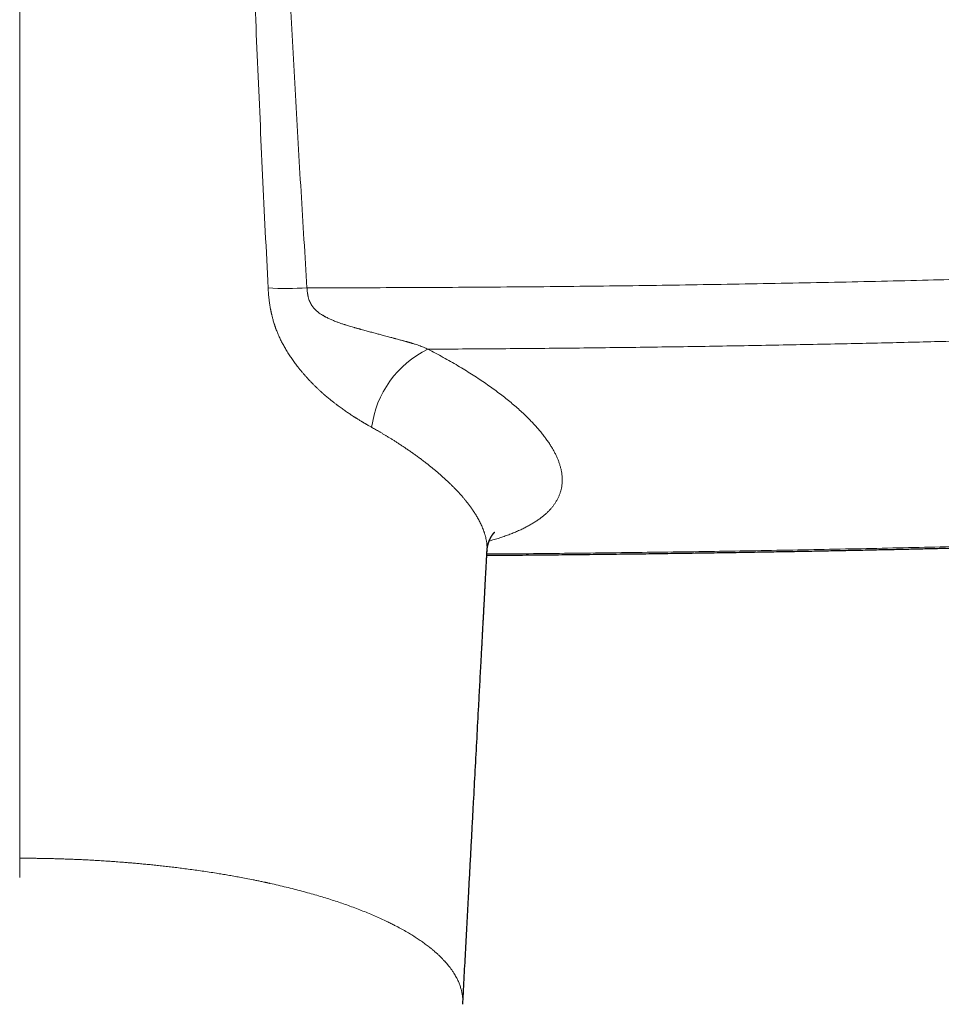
# Model space of a CAD drawing. Header units: millimetres. Extents: x 8 to 965, y 12 to 534.
# Tile 20 of 57: x 496 to 545, y 188 to 240. Entities that reach past the tile are written whole.
import ezdxf

# ---------------------------------------------------------------- set-up
doc = ezdxf.new("R2010")
doc.units = ezdxf.units.MM

msp = doc.modelspace()

# ---------------------------------------------------------------- linework, layer by layer
at = {"color": 252, "linetype": 'Continuous', "lineweight": 0}
msp.add_line((496.143, 195.685), (496.143, 266.08), dxfattribs=at)
at = {"color": 7, "linetype": 'Continuous', "lineweight": 30}
for p, q in [((520.713, 211.843), (520.713, 211.833)), ((519.438, 188.005), (519.438, 188.008))]:
    msp.add_line(p, q, dxfattribs=at)
at = {"color": 252, "linetype": 'Continuous', "lineweight": 0}
for centre, radius, start, end in [((510.113, 243.498), 17.859, 267.0814, 273.6436), ((519.957, 217.64), 5.355, 116.1617, 172.5227)]:
    msp.add_arc(centre, radius, start, end, dxfattribs=at)
for points, knots in [([(507.838, 266.055), (507.847, 265.212), (507.866, 263.526), (507.907, 260.996), (507.955, 258.466), (508.013, 255.935), (508.078, 253.419), (508.15, 250.917), (508.229, 248.43), (508.314, 245.942), (508.411, 243.295), (508.522, 240.49), (508.646, 237.526), (508.777, 234.561), (508.914, 231.596), (509.056, 228.629), (509.154, 226.651), (509.204, 225.661)], [0, 0, 0, 0, 0.062774, 0.125538, 0.188292, 0.251037, 0.313774, 0.375385, 0.436989, 0.498587, 0.56018, 0.633498, 0.706811, 0.780117, 0.853417, 0.926711, 1, 1, 1, 1]), ([(509.489, 266.06), (509.52, 264.382), (509.581, 261.025), (509.726, 255.985), (509.905, 250.942), (510.12, 245.895), (510.365, 240.845), (510.637, 235.792), (510.931, 230.735), (511.142, 227.361), (511.248, 225.674)], [0, 0, 0, 0, 0.125029, 0.250036, 0.375031, 0.500019, 0.625008, 0.75, 0.874997, 1, 1, 1, 1]), ([(511.248, 225.673), (512.106, 225.674), (513.812, 225.675), (516.359, 225.682), (518.892, 225.695), (521.447, 225.712), (523.995, 225.734), (526.523, 225.761), (528.997, 225.792), (531.478, 225.827), (533.971, 225.868), (536.477, 225.913), (538.97, 225.963), (541.444, 226.017), (543.815, 226.073), (546.093, 226.131), (547.72, 226.175), (548.787, 226.205), (549.286, 226.219), (549.787, 226.234), (550.288, 226.248), (550.789, 226.263), (551.291, 226.278), (552.129, 226.304), (553.319, 226.341), (554.876, 226.392), (556.476, 226.446), (558.116, 226.503), (559.793, 226.564), (561.495, 226.628), (563.115, 226.691), (564.623, 226.751), (565.623, 226.792), (566.212, 226.817), (566.407, 226.825), (566.601, 226.833), (566.794, 226.841), (567.019, 226.851), (567.324, 226.864), (567.688, 226.88), (568.056, 226.895), (568.383, 226.908), (568.702, 226.92), (569.026, 226.93), (569.345, 226.939), (569.642, 226.945), (569.932, 226.948), (570.232, 226.949), (570.574, 226.947), (570.96, 226.942), (571.375, 226.933), (571.791, 226.92), (572.193, 226.904), (572.793, 226.874), (573.604, 226.822), (574.628, 226.731), (575.544, 226.627), (576.347, 226.518), (576.855, 226.441), (577.186, 226.387), (577.341, 226.361), (577.496, 226.335), (577.651, 226.307), (577.806, 226.28), (577.96, 226.251), (578.248, 226.197), (578.682, 226.11), (579.27, 225.982), (579.896, 225.835), (580.464, 225.688), (580.969, 225.549), (581.405, 225.422), (581.85, 225.284), (582.301, 225.137), (582.68, 225.006), (582.988, 224.895), (583.222, 224.807), (583.453, 224.718), (583.679, 224.627), (583.885, 224.543), (584.06, 224.468), (584.212, 224.402), (584.371, 224.333), (584.557, 224.249), (584.771, 224.149), (584.992, 224.042), (585.191, 223.942), (585.452, 223.806), (585.762, 223.637), (586.039, 223.474), (586.208, 223.37), (586.289, 223.319), (586.367, 223.27), (586.441, 223.222), (586.512, 223.174), (586.711, 223.042), (587.018, 222.823), (587.401, 222.518), (587.737, 222.216), (588.024, 221.917), (588.265, 221.624), (588.477, 221.315), (588.65, 220.99), (588.777, 220.649), (588.837, 220.313), (588.852, 220.071), (588.829, 219.943), (588.825, 219.923)], [0, 0, 0, 0, 0.028629, 0.056909, 0.085007, 0.113128, 0.142153, 0.170024, 0.197484, 0.22472, 0.252804, 0.280672, 0.308382, 0.335985, 0.363258, 0.387503, 0.412025, 0.41757, 0.423127, 0.428695, 0.434272, 0.439855, 0.445441, 0.451027, 0.467834, 0.485169, 0.502995, 0.52127, 0.539948, 0.558977, 0.57812, 0.594039, 0.609345, 0.611534, 0.613709, 0.615868, 0.618012, 0.620141, 0.623389, 0.628212, 0.632302, 0.635653, 0.639158, 0.642946, 0.64649, 0.649797, 0.65287, 0.65617, 0.659837, 0.664326, 0.669129, 0.673808, 0.678345, 0.682729, 0.694199, 0.706039, 0.718223, 0.72645, 0.734822, 0.736721, 0.738627, 0.74054, 0.742461, 0.744389, 0.746323, 0.748265, 0.755239, 0.762863, 0.771142, 0.780082, 0.786041, 0.792262, 0.798742, 0.80548, 0.812475, 0.816226, 0.819977, 0.823726, 0.827474, 0.83122, 0.834152, 0.836463, 0.839202, 0.842532, 0.846451, 0.850956, 0.855021, 0.857986, 0.866403, 0.874105, 0.876005, 0.877856, 0.879658, 0.881411, 0.883117, 0.884773, 0.895805, 0.906687, 0.917407, 0.927952, 0.93831, 0.948471, 0.960816, 0.973076, 0.985328, 0.997664, 1, 1, 1, 1]), ([(509.204, 225.661), (509.205, 225.637), (509.208, 225.584), (509.213, 225.501), (509.22, 225.407), (509.228, 225.311), (509.237, 225.215), (509.247, 225.12), (509.259, 225.021), (509.273, 224.91), (509.29, 224.795), (509.309, 224.681), (509.323, 224.598), (509.334, 224.543), (509.34, 224.512), (509.345, 224.483), (509.351, 224.455), (509.356, 224.429), (509.362, 224.404), (509.368, 224.375), (509.376, 224.337), (509.387, 224.287), (509.401, 224.226), (509.419, 224.155), (509.439, 224.074), (509.464, 223.985), (509.492, 223.886), (509.519, 223.8), (509.541, 223.731), (509.556, 223.684), (509.571, 223.641), (509.586, 223.598), (509.6, 223.557), (509.623, 223.495), (509.653, 223.414), (509.692, 223.318), (509.73, 223.228), (509.785, 223.103), (509.862, 222.939), (509.967, 222.733), (510.082, 222.524), (510.207, 222.313), (510.34, 222.104), (510.479, 221.899), (510.624, 221.698), (510.76, 221.521), (510.883, 221.366), (510.989, 221.239), (511.063, 221.152), (511.105, 221.104), (511.119, 221.089), (511.132, 221.074), (511.145, 221.058), (511.159, 221.043), (511.199, 220.998), (511.269, 220.921), (511.371, 220.811), (511.48, 220.696), (511.593, 220.582), (511.707, 220.469), (511.818, 220.363), (511.897, 220.29), (511.941, 220.249), (511.953, 220.238), (511.966, 220.227), (511.978, 220.215), (511.991, 220.204), (512.003, 220.193), (512.047, 220.153), (512.12, 220.088), (512.22, 220.002), (512.313, 219.923), (512.4, 219.85), (512.48, 219.785), (512.553, 219.726), (512.622, 219.672), (512.687, 219.621), (512.747, 219.575), (512.795, 219.538), (512.833, 219.51), (512.861, 219.489), (512.879, 219.475), (512.889, 219.468), (512.893, 219.465), (512.894, 219.464), (512.895, 219.463), (512.895, 219.463), (512.895, 219.463), (512.895, 219.463), (512.895, 219.463), (512.961, 219.415), (513.089, 219.321), (513.279, 219.187), (513.444, 219.075), (513.584, 218.982), (513.672, 218.924), (513.731, 218.886), (513.76, 218.868), (513.784, 218.852), (513.806, 218.839), (513.826, 218.826), (513.857, 218.806), (513.9, 218.779), (513.958, 218.743), (514.023, 218.703), (514.083, 218.667), (514.136, 218.635), (514.179, 218.609), (514.221, 218.584), (514.261, 218.56), (514.298, 218.538), (514.353, 218.506), (514.422, 218.466), (514.505, 218.418), (514.579, 218.375), (514.626, 218.349), (514.648, 218.336)], [0, 0, 0, 0, 0.007229, 0.015453, 0.02467, 0.034879, 0.04359, 0.052903, 0.06281, 0.072928, 0.085383, 0.09665, 0.106737, 0.10987, 0.11287, 0.115739, 0.118476, 0.121082, 0.123558, 0.125903, 0.129693, 0.13464, 0.14074, 0.147995, 0.155871, 0.164763, 0.174667, 0.185577, 0.190866, 0.195386, 0.199814, 0.204148, 0.208389, 0.212538, 0.223193, 0.233184, 0.242514, 0.251186, 0.272665, 0.294948, 0.318028, 0.341906, 0.366582, 0.390333, 0.414774, 0.439896, 0.456843, 0.474074, 0.489467, 0.491498, 0.493533, 0.495571, 0.497613, 0.499658, 0.501707, 0.516051, 0.531367, 0.547678, 0.564983, 0.581031, 0.597839, 0.613257, 0.615024, 0.616799, 0.61858, 0.620369, 0.622166, 0.623969, 0.62578, 0.640962, 0.655158, 0.668371, 0.680605, 0.691864, 0.702152, 0.711472, 0.721128, 0.729478, 0.736526, 0.741445, 0.745452, 0.748224, 0.749221, 0.749616, 0.749782, 0.749853, 0.749884, 0.749898, 0.749904, 0.749907, 0.749909, 0.777339, 0.804038, 0.83004, 0.846831, 0.863335, 0.86761, 0.871867, 0.875515, 0.878118, 0.881037, 0.88427, 0.891318, 0.899515, 0.908862, 0.91936, 0.925318, 0.931594, 0.938047, 0.943551, 0.948899, 0.954093, 0.967241, 0.979276, 0.990196, 1, 1, 1, 1]), ([(511.248, 225.674), (511.25, 225.64), (511.255, 225.573), (511.265, 225.475), (511.274, 225.401), (511.283, 225.348), (511.288, 225.314), (511.294, 225.282), (511.3, 225.25), (511.307, 225.22), (511.321, 225.158), (511.346, 225.066), (511.389, 224.949), (511.441, 224.84), (511.491, 224.757), (511.536, 224.694), (511.572, 224.647), (511.611, 224.602), (511.652, 224.557), (511.696, 224.513), (511.743, 224.469), (511.792, 224.427), (511.859, 224.373), (511.948, 224.308), (512.033, 224.253), (512.093, 224.217), (512.125, 224.198), (512.158, 224.179), (512.192, 224.16), (512.227, 224.142), (512.304, 224.101), (512.429, 224.04), (512.606, 223.962), (512.755, 223.902), (512.872, 223.858), (512.952, 223.829), (513.035, 223.8), (513.116, 223.772), (513.192, 223.747), (513.276, 223.72), (513.374, 223.69), (513.494, 223.653), (513.617, 223.618), (513.714, 223.59), (513.783, 223.57), (513.829, 223.557), (513.874, 223.544), (513.919, 223.532), (513.965, 223.519), (514.01, 223.507), (514.056, 223.494), (514.171, 223.463), (514.351, 223.414), (514.591, 223.349), (514.821, 223.288), (515.038, 223.23), (515.227, 223.179), (515.389, 223.136), (515.526, 223.1), (515.67, 223.061), (515.773, 223.033), (515.837, 223.016), (515.852, 223.011), (515.868, 223.007), (515.883, 223.003), (515.898, 222.999), (515.913, 222.995), (515.927, 222.991), (515.975, 222.978), (516.051, 222.957), (516.153, 222.929), (516.235, 222.907), (516.298, 222.89), (516.344, 222.877), (516.394, 222.863), (516.446, 222.849), (516.5, 222.834), (516.55, 222.82), (516.6, 222.806), (516.648, 222.792), (516.695, 222.778), (516.74, 222.765), (516.784, 222.751), (516.865, 222.727), (516.979, 222.691), (517.122, 222.643), (517.256, 222.594), (517.379, 222.546), (517.493, 222.497), (517.562, 222.463), (517.597, 222.446)], [0, 0, 0, 0, 0.013423, 0.026065, 0.037944, 0.042404, 0.046748, 0.050975, 0.055087, 0.059084, 0.062966, 0.079594, 0.095452, 0.110632, 0.125255, 0.132563, 0.139996, 0.147568, 0.15529, 0.163175, 0.171232, 0.179475, 0.187911, 0.204135, 0.221405, 0.226107, 0.230884, 0.235738, 0.240669, 0.245677, 0.250763, 0.273955, 0.298622, 0.324795, 0.335495, 0.346434, 0.357612, 0.369031, 0.379229, 0.388232, 0.402888, 0.418928, 0.436352, 0.451948, 0.457992, 0.464041, 0.470096, 0.476158, 0.482225, 0.488298, 0.494378, 0.500463, 0.534207, 0.566477, 0.597275, 0.626603, 0.654462, 0.673959, 0.692666, 0.710585, 0.73303, 0.73516, 0.737277, 0.739381, 0.741472, 0.743549, 0.745613, 0.747664, 0.749702, 0.76531, 0.779582, 0.792516, 0.799512, 0.806042, 0.812108, 0.820503, 0.827894, 0.835126, 0.8422, 0.849115, 0.855872, 0.862472, 0.868915, 0.875202, 0.897999, 0.919937, 0.941056, 0.9614, 0.981026, 1, 1, 1, 1]), ([(517.597, 222.446), (518.814, 222.452), (521.249, 222.466), (524.898, 222.498), (528.543, 222.541), (532.184, 222.593), (535.821, 222.656), (539.308, 222.725), (542.646, 222.801), (545.835, 222.881), (548.66, 222.958), (551.122, 223.031), (553.138, 223.094), (554.533, 223.14), (555.31, 223.166), (555.551, 223.174), (555.793, 223.182), (556.035, 223.19), (556.276, 223.199), (556.683, 223.213), (557.257, 223.233), (558.004, 223.259), (558.762, 223.286), (559.5, 223.313), (560.217, 223.34), (560.712, 223.358), (561.012, 223.37), (561.115, 223.374), (561.218, 223.378), (561.323, 223.382), (561.439, 223.386), (561.625, 223.393), (561.874, 223.403), (562.207, 223.416), (562.559, 223.429), (562.928, 223.444), (563.286, 223.458), (563.632, 223.472), (563.966, 223.485), (564.287, 223.498), (564.597, 223.51), (564.883, 223.522), (565.147, 223.533), (565.39, 223.543), (565.623, 223.552), (565.838, 223.561), (566.037, 223.569), (566.212, 223.577), (566.331, 223.582), (566.395, 223.584), (566.415, 223.585), (566.434, 223.586), (566.454, 223.587), (566.473, 223.588), (566.627, 223.594), (566.916, 223.607), (567.269, 223.622), (567.49, 223.631), (567.576, 223.635), (567.6, 223.636), (567.624, 223.637), (567.648, 223.638), (567.672, 223.639), (567.698, 223.641), (567.789, 223.645), (567.94, 223.651), (568.138, 223.66), (568.318, 223.668), (568.48, 223.675), (568.631, 223.681), (568.77, 223.687), (568.89, 223.692), (568.992, 223.696), (569.083, 223.699), (569.174, 223.703), (569.269, 223.706), (569.391, 223.71), (569.54, 223.715), (569.713, 223.72), (569.884, 223.723), (570.056, 223.726), (570.238, 223.728), (570.47, 223.73), (570.747, 223.73), (571.062, 223.727), (571.421, 223.72), (571.826, 223.708), (572.274, 223.689), (572.721, 223.665), (573.166, 223.634), (573.609, 223.598), (574.039, 223.557), (574.458, 223.512), (574.863, 223.463), (575.265, 223.409), (575.662, 223.35), (576.062, 223.286), (576.464, 223.216), (576.868, 223.139), (577.268, 223.057), (577.663, 222.97), (578.053, 222.878), (578.428, 222.784), (578.788, 222.688), (579.136, 222.589), (579.477, 222.488), (579.812, 222.382), (580.147, 222.271), (580.481, 222.155), (580.813, 222.033), (581.136, 221.909), (581.45, 221.781), (581.756, 221.65), (582.047, 221.519), (582.324, 221.389), (582.586, 221.259), (582.838, 221.128), (583.081, 220.994), (583.32, 220.857), (583.554, 220.715), (583.781, 220.569), (583.999, 220.42), (584.207, 220.27), (584.405, 220.118), (584.588, 219.968), (584.757, 219.821), (584.914, 219.676), (585.06, 219.53), (585.197, 219.384), (585.327, 219.234), (585.448, 219.082), (585.56, 218.927), (585.661, 218.772), (585.75, 218.618), (585.827, 218.464), (585.891, 218.314), (585.943, 218.167), (585.982, 218.025), (586.011, 217.884), (586.029, 217.744), (586.036, 217.603), (586.031, 217.46), (586.014, 217.316), (585.985, 217.173), (585.943, 217.032), (585.89, 216.893), (585.825, 216.759), (585.751, 216.629), (585.668, 216.504), (585.574, 216.381), (585.47, 216.259), (585.354, 216.137), (585.224, 216.015), (585.081, 215.893), (584.926, 215.773), (584.76, 215.656), (584.583, 215.541), (584.399, 215.431), (584.208, 215.325), (584.011, 215.224), (583.805, 215.125), (583.59, 215.029), (583.362, 214.932), (583.119, 214.837), (582.861, 214.742), (582.593, 214.649), (582.314, 214.559), (582.026, 214.471), (581.734, 214.388), (581.44, 214.308), (581.143, 214.233), (580.84, 214.159), (580.528, 214.088), (580.202, 214.017), (579.862, 213.948), (579.508, 213.879), (579.147, 213.812), (578.779, 213.748), (578.403, 213.686), (578.027, 213.628), (577.652, 213.572), (577.279, 213.52), (576.901, 213.469), (576.519, 213.421), (576.123, 213.373), (575.714, 213.326), (575.292, 213.281), (574.867, 213.237), (574.439, 213.196), (574.007, 213.156), (573.602, 213.121), (573.226, 213.09), (572.879, 213.063), (572.531, 213.037), (572.179, 213.012), (571.826, 212.988), (571.497, 212.966), (571.193, 212.948), (570.916, 212.931), (570.641, 212.916), (570.37, 212.901), (570.124, 212.888), (569.899, 212.877), (569.69, 212.867), (569.52, 212.859), (569.389, 212.854), (569.301, 212.85), (569.211, 212.846), (569.124, 212.842), (569.042, 212.838), (568.923, 212.833), (568.76, 212.826), (568.547, 212.817), (568.349, 212.809), (568.168, 212.802), (568.047, 212.797), (567.965, 212.794), (567.921, 212.792), (567.877, 212.79), (567.834, 212.789), (567.799, 212.787), (567.761, 212.786), (567.715, 212.784), (567.65, 212.782), (567.573, 212.779), (567.484, 212.775), (567.383, 212.771), (567.274, 212.767), (567.166, 212.763), (567.066, 212.759), (566.975, 212.755), (566.889, 212.752), (566.817, 212.749), (566.758, 212.747), (566.71, 212.745), (566.665, 212.743), (566.622, 212.742), (566.578, 212.74), (566.527, 212.738), (566.373, 212.732), (566.132, 212.723), (565.815, 212.711), (565.499, 212.699), (565.174, 212.686), (564.84, 212.674), (564.51, 212.661), (564.184, 212.649), (563.862, 212.637), (563.553, 212.626), (563.256, 212.615), (562.981, 212.605), (562.727, 212.595), (562.494, 212.587), (562.27, 212.579), (562.109, 212.573), (562.007, 212.569), (561.962, 212.568), (561.917, 212.566), (561.873, 212.565), (561.829, 212.563), (561.785, 212.561), (561.735, 212.56), (561.568, 212.554), (561.149, 212.539), (560.482, 212.516), (559.674, 212.488), (558.859, 212.46), (558.242, 212.44), (557.824, 212.426), (557.608, 212.419), (557.391, 212.412), (557.173, 212.405), (556.955, 212.398), (555.331, 212.346), (552.3, 212.253), (547.864, 212.131), (543.43, 212.023), (538.998, 211.928), (534.595, 211.847), (530.22, 211.779), (525.874, 211.725), (522.703, 211.692), (520.98, 211.681), (520.705, 211.679)], [0, 0, 0, 0, 0.023663, 0.0473, 0.070909, 0.094492, 0.118048, 0.141577, 0.162261, 0.182925, 0.203568, 0.217181, 0.230786, 0.242751, 0.244317, 0.245883, 0.247449, 0.249015, 0.250581, 0.252147, 0.256914, 0.261755, 0.266668, 0.271656, 0.276105, 0.280611, 0.281277, 0.281944, 0.282612, 0.283281, 0.283996, 0.284866, 0.286883, 0.288854, 0.291329, 0.293727, 0.296046, 0.298287, 0.300451, 0.302536, 0.304543, 0.306472, 0.308104, 0.309677, 0.311189, 0.31264, 0.313867, 0.315048, 0.316048, 0.316176, 0.316304, 0.316431, 0.316557, 0.316683, 0.316808, 0.319543, 0.322307, 0.323679, 0.323834, 0.323988, 0.324143, 0.324298, 0.324453, 0.324608, 0.324809, 0.32622, 0.327542, 0.328666, 0.329717, 0.330695, 0.331599, 0.33243, 0.333032, 0.333588, 0.334191, 0.334811, 0.335426, 0.336574, 0.337701, 0.338807, 0.339893, 0.341053, 0.342362, 0.344417, 0.34647, 0.34852, 0.351479, 0.354439, 0.357404, 0.360375, 0.363355, 0.366337, 0.369141, 0.371941, 0.374739, 0.377538, 0.380339, 0.383292, 0.386254, 0.389228, 0.392217, 0.395222, 0.398217, 0.401033, 0.403853, 0.406681, 0.409516, 0.412363, 0.415371, 0.418376, 0.421382, 0.424388, 0.427399, 0.430417, 0.433259, 0.436093, 0.438921, 0.441746, 0.444568, 0.447561, 0.450563, 0.453576, 0.456601, 0.459641, 0.462683, 0.465549, 0.468417, 0.471289, 0.474167, 0.477053, 0.480123, 0.483187, 0.486247, 0.489306, 0.492365, 0.495444, 0.498346, 0.501238, 0.504122, 0.507, 0.509873, 0.512923, 0.515972, 0.519024, 0.522078, 0.525139, 0.528191, 0.531059, 0.533925, 0.536791, 0.539659, 0.542531, 0.545571, 0.548606, 0.551636, 0.554664, 0.557692, 0.560727, 0.563586, 0.566438, 0.569284, 0.572126, 0.574966, 0.577976, 0.580985, 0.583994, 0.587006, 0.590023, 0.593035, 0.595866, 0.598694, 0.601522, 0.60435, 0.607181, 0.610185, 0.613182, 0.616173, 0.619161, 0.622148, 0.625148, 0.627975, 0.630794, 0.633607, 0.636416, 0.639222, 0.642214, 0.645195, 0.648167, 0.651131, 0.654091, 0.657048, 0.659371, 0.661695, 0.664021, 0.66635, 0.668683, 0.671021, 0.672853, 0.674666, 0.67646, 0.678236, 0.67996, 0.681265, 0.682619, 0.684023, 0.684588, 0.68516, 0.685741, 0.686328, 0.686855, 0.687344, 0.688643, 0.690025, 0.691488, 0.692499, 0.693545, 0.693825, 0.694107, 0.694392, 0.694679, 0.694942, 0.69507, 0.695418, 0.695842, 0.696342, 0.696919, 0.697571, 0.698301, 0.699042, 0.699664, 0.700253, 0.700809, 0.701332, 0.701653, 0.701961, 0.702255, 0.702536, 0.702802, 0.703107, 0.703527, 0.7058, 0.707778, 0.709706, 0.711938, 0.7141, 0.716192, 0.718357, 0.720442, 0.722447, 0.724372, 0.726217, 0.727793, 0.729306, 0.730756, 0.732142, 0.732438, 0.732732, 0.733022, 0.733309, 0.733593, 0.733874, 0.734163, 0.734567, 0.737112, 0.742308, 0.747545, 0.752823, 0.758143, 0.759543, 0.760946, 0.762352, 0.763761, 0.765172, 0.766586, 0.795346, 0.824087, 0.852811, 0.881519, 0.91021, 0.938374, 0.966524, 0.99466, 1, 1, 1, 1]), ([(520.824, 212.358), (520.891, 212.377), (521.051, 212.422), (521.292, 212.497), (521.55, 212.582), (521.798, 212.67), (522.036, 212.762), (522.265, 212.856), (522.485, 212.955), (522.695, 213.056), (522.892, 213.159), (523.077, 213.264), (523.249, 213.37), (523.411, 213.479), (523.563, 213.59), (523.706, 213.704), (523.837, 213.819), (523.956, 213.934), (524.063, 214.05), (524.162, 214.168), (524.253, 214.289), (524.338, 214.417), (524.415, 214.552), (524.485, 214.696), (524.543, 214.842), (524.59, 214.991), (524.626, 215.144), (524.651, 215.299), (524.665, 215.458), (524.667, 215.616), (524.659, 215.774), (524.641, 215.931), (524.613, 216.091), (524.574, 216.252), (524.525, 216.417), (524.467, 216.58), (524.4, 216.742), (524.326, 216.903), (524.242, 217.066), (524.15, 217.229), (524.046, 217.4), (523.929, 217.578), (523.797, 217.764), (523.655, 217.952), (523.502, 218.141), (523.338, 218.332), (523.163, 218.524), (522.978, 218.718), (522.774, 218.921), (522.549, 219.135), (522.303, 219.357), (522.044, 219.581), (521.772, 219.804), (521.49, 220.027), (521.196, 220.248), (520.893, 220.469), (520.577, 220.69), (520.248, 220.911), (519.905, 221.134), (519.548, 221.357), (519.18, 221.578), (518.801, 221.798), (518.411, 222.016), (518.011, 222.232), (517.735, 222.374), (517.597, 222.446)], [0, 0, 0, 0, 0.011374, 0.027129, 0.042882, 0.058639, 0.074406, 0.090189, 0.105995, 0.121829, 0.137699, 0.152816, 0.167897, 0.18295, 0.197979, 0.212989, 0.227987, 0.242121, 0.256254, 0.27039, 0.284536, 0.29868, 0.314451, 0.330212, 0.345969, 0.361731, 0.377502, 0.393291, 0.409104, 0.424947, 0.439891, 0.454837, 0.46979, 0.484757, 0.499742, 0.514753, 0.528934, 0.543148, 0.557399, 0.571638, 0.5857, 0.601395, 0.617099, 0.632817, 0.648556, 0.664322, 0.680121, 0.69596, 0.711844, 0.729846, 0.747835, 0.765822, 0.783815, 0.801823, 0.819533, 0.837275, 0.855056, 0.872898, 0.891076, 0.909232, 0.927375, 0.945514, 0.963659, 0.981818, 1, 1, 1, 1]), ([(514.648, 218.336), (514.68, 218.319), (514.746, 218.282), (514.847, 218.223), (514.956, 218.161), (515.072, 218.093), (515.195, 218.021), (515.321, 217.946), (515.45, 217.868), (515.583, 217.787), (515.72, 217.702), (515.862, 217.613), (516.008, 217.52), (516.159, 217.422), (516.313, 217.32), (516.471, 217.214), (516.633, 217.104), (516.796, 216.99), (516.96, 216.873), (517.126, 216.752), (517.294, 216.627), (517.425, 216.527), (517.518, 216.456), (517.571, 216.415), (517.619, 216.376), (517.666, 216.339), (517.713, 216.302), (517.759, 216.265), (517.804, 216.228), (517.881, 216.166), (517.987, 216.079), (518.127, 215.96), (518.269, 215.837), (518.413, 215.709), (518.553, 215.581), (518.688, 215.453), (518.82, 215.326), (518.945, 215.202), (519.062, 215.081), (519.183, 214.953), (519.306, 214.819), (519.424, 214.684), (519.499, 214.595), (519.536, 214.551), (519.542, 214.543), (519.549, 214.535), (519.555, 214.527), (519.561, 214.519), (519.568, 214.511), (519.586, 214.49), (519.616, 214.453), (519.658, 214.399), (519.704, 214.341), (519.752, 214.278), (519.802, 214.211), (519.855, 214.14), (519.909, 214.064), (519.964, 213.984), (520.021, 213.9), (520.078, 213.812), (520.135, 213.721), (520.191, 213.627), (520.247, 213.529), (520.302, 213.427), (520.356, 213.321), (520.409, 213.211), (520.459, 213.098), (520.507, 212.981), (520.538, 212.899), (520.554, 212.852), (520.558, 212.84), (520.562, 212.828), (520.566, 212.816), (520.57, 212.804), (520.574, 212.794), (520.579, 212.777), (520.589, 212.746), (520.603, 212.7), (520.618, 212.646), (520.634, 212.586), (520.651, 212.517), (520.667, 212.44), (520.682, 212.361), (520.695, 212.279), (520.705, 212.195), (520.712, 212.107), (520.717, 212.013), (520.717, 211.924), (520.714, 211.867), (520.713, 211.843)], [0, 0, 0, 0, 0.008069, 0.016818, 0.026245, 0.03635, 0.04713, 0.058583, 0.069997, 0.082006, 0.09461, 0.107806, 0.121594, 0.135972, 0.15094, 0.166496, 0.18264, 0.199371, 0.216376, 0.233946, 0.252084, 0.270789, 0.277593, 0.283325, 0.288783, 0.294212, 0.299613, 0.304986, 0.310332, 0.315649, 0.332181, 0.34844, 0.367442, 0.386063, 0.404303, 0.423427, 0.442118, 0.460377, 0.478207, 0.49561, 0.517105, 0.537915, 0.555652, 0.556969, 0.558084, 0.559222, 0.560381, 0.561561, 0.562764, 0.563988, 0.571358, 0.579429, 0.588202, 0.597677, 0.607852, 0.618725, 0.630296, 0.642562, 0.65552, 0.669166, 0.683235, 0.697958, 0.713332, 0.729348, 0.74632, 0.763974, 0.782313, 0.80134, 0.821057, 0.823038, 0.825026, 0.827021, 0.829022, 0.83103, 0.833038, 0.833966, 0.839135, 0.848647, 0.857442, 0.866525, 0.879269, 0.892542, 0.906346, 0.920683, 0.935556, 0.95097, 0.968367, 0.986408, 1, 1, 1, 1]), ([(519.438, 188.008), (519.438, 188.011), (519.44, 188.035), (519.441, 188.08), (519.443, 188.185), (519.437, 188.329), (519.415, 188.515), (519.379, 188.7), (519.329, 188.885), (519.265, 189.07), (519.199, 189.225), (519.152, 189.323), (519.131, 189.364), (519.124, 189.377), (519.118, 189.389), (519.111, 189.403), (519.103, 189.418), (519.077, 189.465), (519.033, 189.543), (518.964, 189.657), (518.884, 189.778), (518.793, 189.904), (518.706, 190.017), (518.639, 190.099), (518.604, 190.14), (518.593, 190.153), (518.593, 190.154), (518.592, 190.154), (518.591, 190.156), (518.588, 190.16), (518.582, 190.167), (518.573, 190.177), (518.561, 190.19), (518.547, 190.207), (518.528, 190.228), (518.506, 190.253), (518.479, 190.282), (518.449, 190.314), (518.415, 190.351), (518.378, 190.39), (518.335, 190.433), (518.289, 190.48), (518.238, 190.53), (518.182, 190.583), (518.121, 190.64), (518.058, 190.698), (517.992, 190.756), (517.925, 190.814), (517.861, 190.867), (517.803, 190.916), (517.752, 190.956), (517.717, 190.985), (517.697, 191), (517.691, 191.005), (517.686, 191.009), (517.68, 191.013), (517.675, 191.018), (517.669, 191.022), (517.601, 191.075), (517.468, 191.176), (517.261, 191.324), (517.044, 191.47), (516.817, 191.616), (516.572, 191.765), (516.307, 191.917), (516.092, 192.034), (515.941, 192.114), (515.853, 192.159), (515.758, 192.208), (515.657, 192.258), (515.555, 192.309), (515.388, 192.39), (515.151, 192.501), (514.838, 192.64), (514.518, 192.777), (514.188, 192.91), (513.851, 193.041), (513.512, 193.167), (513.172, 193.287), (512.831, 193.403), (512.483, 193.516), (512.128, 193.627), (511.758, 193.737), (511.373, 193.847), (510.973, 193.956), (510.566, 194.062), (510.154, 194.165), (509.736, 194.265), (509.44, 194.332), (509.267, 194.37), (509.217, 194.381), (509.16, 194.394), (509.102, 194.407), (508.987, 194.431), (508.825, 194.466), (508.614, 194.51), (508.362, 194.561), (508.06, 194.62), (507.721, 194.684), (507.398, 194.743), (507.092, 194.797), (506.789, 194.848), (506.462, 194.901), (506.111, 194.956), (505.737, 195.012), (505.37, 195.064), (505.011, 195.113), (504.663, 195.158), (504.325, 195.2), (503.999, 195.239), (503.683, 195.275), (503.374, 195.308), (503.074, 195.339), (502.782, 195.368), (502.502, 195.394), (502.233, 195.419), (501.975, 195.441), (501.728, 195.461), (501.508, 195.478), (501.312, 195.493), (501.14, 195.506), (500.976, 195.517), (500.819, 195.528), (500.666, 195.538), (500.509, 195.548), (500.302, 195.561), (500.047, 195.576), (499.752, 195.592), (499.459, 195.606), (499.167, 195.62), (498.877, 195.632), (498.597, 195.642), (498.326, 195.651), (498.055, 195.659), (497.784, 195.666), (497.514, 195.672), (497.257, 195.676), (497.011, 195.68), (496.777, 195.682), (496.555, 195.684), (496.345, 195.685), (496.209, 195.685), (496.143, 195.685)], [0, 0, 0, 0, 0.0006795, 0.0061592, 0.0113514, 0.0268757, 0.0423837, 0.0578893, 0.0734064, 0.0889469, 0.104515, 0.1127292, 0.1138055, 0.114882, 0.1159586, 0.1170354, 0.1182439, 0.1199402, 0.1290336, 0.1381382, 0.1489891, 0.1598459, 0.1707007, 0.1779741, 0.1811723, 0.1812819, 0.1813139, 0.1813674, 0.1814734, 0.1816955, 0.1823677, 0.1832634, 0.1843823, 0.1857245, 0.1876132, 0.1898176, 0.1923372, 0.1951716, 0.1983198, 0.2017813, 0.2055554, 0.2096416, 0.2140394, 0.2187484, 0.2237683, 0.2290989, 0.234047, 0.2392358, 0.2446656, 0.2483816, 0.2522029, 0.2556529, 0.2560452, 0.2564386, 0.256833, 0.2572285, 0.257625, 0.2580225, 0.2584211, 0.2719511, 0.285492, 0.2990535, 0.3126453, 0.3262771, 0.3413141, 0.3563732, 0.360318, 0.3647232, 0.3697421, 0.3747553, 0.3797619, 0.3847612, 0.3991792, 0.4135385, 0.4278444, 0.4421022, 0.4563173, 0.470498, 0.4838452, 0.497178, 0.5105042, 0.5238316, 0.5371663, 0.5513117, 0.5654484, 0.5795652, 0.5936507, 0.6076939, 0.6216836, 0.6229777, 0.6246938, 0.6266034, 0.6285058, 0.6304012, 0.6377793, 0.6442766, 0.6506902, 0.6619397, 0.6729348, 0.6825424, 0.6919568, 0.7011817, 0.7102204, 0.7216607, 0.732798, 0.7436333, 0.7541592, 0.7643677, 0.7740781, 0.7834702, 0.7925394, 0.8012823, 0.8098641, 0.8181011, 0.8259935, 0.8335439, 0.8407546, 0.8476274, 0.8541642, 0.859142, 0.8639071, 0.86846, 0.8728013, 0.8769311, 0.8811031, 0.8857311, 0.8940362, 0.9021099, 0.9099535, 0.9181032, 0.925991, 0.9336177, 0.9409841, 0.9480903, 0.9557146, 0.9630152, 0.9699921, 0.9766447, 0.9829726, 0.988975, 0.9946511, 1, 1, 1, 1]), ([(496.143, 195.685), (496.143, 195.652), (496.143, 195.585), (496.143, 195.484), (496.143, 195.383), (496.143, 195.282), (496.143, 195.183), (496.143, 195.097), (496.143, 195.026), (496.143, 194.968), (496.143, 194.913), (496.143, 194.862), (496.143, 194.814), (496.143, 194.762), (496.143, 194.714), (496.143, 194.686), (496.143, 194.675)], [0, 0, 0, 0, 0.091104, 0.182421, 0.273433, 0.363188, 0.450688, 0.535263, 0.590027, 0.643732, 0.696824, 0.749916, 0.80362, 0.858384, 0.942959, 1, 1, 1, 1])]:
    msp.add_open_spline(points, degree=3, knots=knots, dxfattribs=at)
at = {"color": 7, "linetype": 'Continuous', "lineweight": 30}
for points, knots in [([(520.701, 211.61), (520.942, 211.612), (521.437, 211.615), (522.189, 211.622), (522.953, 211.628), (523.712, 211.635), (524.46, 211.643), (525.197, 211.65), (525.923, 211.658), (526.639, 211.666), (527.343, 211.674), (528.037, 211.683), (528.72, 211.691), (529.392, 211.7), (530.053, 211.709), (530.704, 211.718), (531.343, 211.727), (531.992, 211.737), (532.65, 211.747), (533.316, 211.758), (533.969, 211.768), (534.608, 211.779), (535.216, 211.789), (535.794, 211.799), (536.341, 211.809), (536.877, 211.818), (537.403, 211.828), (537.918, 211.838), (538.421, 211.847), (538.93, 211.857), (539.443, 211.868), (539.96, 211.878), (540.464, 211.888), (540.954, 211.899), (541.431, 211.909), (541.895, 211.919), (542.346, 211.928), (542.784, 211.938), (543.209, 211.948), (543.618, 211.957), (544.012, 211.966), (544.391, 211.975), (544.757, 211.983), (545.102, 211.992), (545.427, 211.999), (545.731, 212.007), (546.025, 212.014), (546.308, 212.021), (546.578, 212.028), (546.836, 212.034), (547.083, 212.04), (547.319, 212.046), (547.546, 212.052), (547.771, 212.058), (547.999, 212.064), (548.235, 212.07), (548.478, 212.076), (548.729, 212.083), (548.989, 212.09), (549.271, 212.098), (549.579, 212.106), (549.911, 212.115), (550.255, 212.124), (550.609, 212.134), (550.974, 212.144), (551.343, 212.154), (551.714, 212.165), (552.089, 212.176), (552.472, 212.187), (552.866, 212.198), (553.277, 212.21), (553.707, 212.223), (554.156, 212.236), (554.615, 212.25), (555.085, 212.264), (555.567, 212.279), (556.049, 212.294), (556.532, 212.309), (557.016, 212.324), (557.509, 212.34), (558.011, 212.356), (558.544, 212.374), (559.108, 212.392), (559.703, 212.412), (560.31, 212.433), (560.929, 212.454), (561.56, 212.476), (562.203, 212.498), (562.859, 212.522), (563.444, 212.543), (563.952, 212.561), (564.376, 212.577), (564.79, 212.592), (565.195, 212.607), (565.588, 212.622), (565.968, 212.636), (566.337, 212.65), (566.697, 212.664), (567.05, 212.678), (567.395, 212.691), (567.733, 212.704), (568.062, 212.717), (568.383, 212.73), (568.698, 212.742), (569.006, 212.755), (569.307, 212.768), (569.6, 212.781), (569.885, 212.794), (570.159, 212.807), (570.423, 212.821), (570.674, 212.834), (570.913, 212.847), (571.14, 212.86), (571.357, 212.873), (571.564, 212.885), (571.76, 212.897), (571.947, 212.909), (572.124, 212.92), (572.271, 212.93), (572.39, 212.938), (572.48, 212.944), (572.561, 212.95), (572.634, 212.955), (572.703, 212.96), (572.766, 212.964), (572.812, 212.968), (572.839, 212.97), (572.852, 212.971), (572.865, 212.971), (572.879, 212.972), (572.9, 212.974), (572.933, 212.976), (572.978, 212.98), (573.035, 212.984), (573.104, 212.989), (573.182, 212.995), (573.264, 213.001), (573.346, 213.007), (573.454, 213.015), (573.587, 213.026), (573.744, 213.038), (573.897, 213.051), (574.046, 213.063), (574.197, 213.076), (574.352, 213.089), (574.515, 213.103), (574.684, 213.118), (574.861, 213.134), (575.044, 213.151), (575.203, 213.166), (575.337, 213.179), (575.441, 213.189), (575.542, 213.199), (575.636, 213.209), (575.72, 213.217), (575.792, 213.225), (575.853, 213.231), (575.903, 213.236), (575.945, 213.241), (575.981, 213.244), (576.01, 213.247), (576.032, 213.25), (576.051, 213.252), (576.074, 213.254), (576.104, 213.257), (576.144, 213.262), (576.192, 213.267), (576.244, 213.272), (576.327, 213.281), (576.441, 213.294), (576.59, 213.31), (576.746, 213.328), (576.909, 213.347), (577.062, 213.365), (577.207, 213.383), (577.341, 213.399), (577.476, 213.416), (577.613, 213.433), (577.728, 213.448), (577.818, 213.46), (577.879, 213.468), (577.932, 213.475), (577.976, 213.481), (578.011, 213.485), (578.037, 213.489), (578.058, 213.492), (578.081, 213.495), (578.112, 213.499), (578.153, 213.505), (578.207, 213.512), (578.271, 213.521), (578.345, 213.531), (578.423, 213.542), (578.502, 213.554), (578.597, 213.567), (578.704, 213.583), (578.823, 213.6), (578.933, 213.617), (579.037, 213.633), (579.143, 213.649), (579.257, 213.667), (579.352, 213.682), (579.421, 213.693), (579.462, 213.7), (579.496, 213.705), (579.522, 213.71), (579.543, 213.713), (579.562, 213.716), (579.584, 213.72), (579.61, 213.724), (579.645, 213.73), (579.691, 213.738), (579.748, 213.747), (579.85, 213.764), (579.991, 213.789), (580.15, 213.817), (580.286, 213.841), (580.398, 213.862), (580.51, 213.883), (580.619, 213.903), (580.724, 213.924), (580.817, 213.942), (580.898, 213.958), (580.974, 213.973), (581.054, 213.989), (581.136, 214.006), (581.219, 214.023), (581.312, 214.042), (581.416, 214.064), (581.53, 214.089), (581.642, 214.114), (581.755, 214.139), (581.871, 214.165), (581.992, 214.193), (582.089, 214.216), (582.16, 214.233), (582.201, 214.243), (582.241, 214.253), (582.283, 214.263), (582.328, 214.274), (582.38, 214.287), (582.434, 214.3), (582.488, 214.314), (582.538, 214.327), (582.581, 214.338), (582.617, 214.347), (582.646, 214.354), (582.671, 214.361), (582.695, 214.367), (582.721, 214.374), (582.753, 214.383), (582.788, 214.392), (582.828, 214.403), (582.871, 214.414), (582.918, 214.427), (582.965, 214.44), (583.007, 214.451), (583.043, 214.461), (583.076, 214.471), (583.114, 214.481), (583.155, 214.493), (583.231, 214.515), (583.336, 214.545), (583.443, 214.577), (583.522, 214.601), (583.573, 214.616), (583.614, 214.629), (583.647, 214.64), (583.675, 214.648), (583.706, 214.658), (583.746, 214.671), (583.794, 214.686), (583.845, 214.702), (583.891, 214.717), (583.932, 214.731), (583.968, 214.743), (584.002, 214.754), (584.037, 214.766), (584.075, 214.779), (584.12, 214.794), (584.166, 214.81), (584.213, 214.826), (584.26, 214.843), (584.309, 214.86), (584.354, 214.876), (584.396, 214.891), (584.432, 214.904), (584.464, 214.916), (584.492, 214.927), (584.518, 214.936), (584.542, 214.945), (584.564, 214.954), (584.588, 214.963), (584.615, 214.973), (584.646, 214.985), (584.679, 214.998), (584.717, 215.012), (584.759, 215.029), (584.807, 215.048), (584.852, 215.066), (584.89, 215.081), (584.919, 215.093), (584.943, 215.103), (584.965, 215.112), (584.989, 215.122), (585.016, 215.134), (585.047, 215.147), (585.083, 215.162), (585.123, 215.179), (585.173, 215.2), (585.227, 215.224), (585.283, 215.249), (585.329, 215.27), (585.366, 215.287), (585.394, 215.3), (585.421, 215.312), (585.447, 215.324), (585.475, 215.337), (585.506, 215.352), (585.543, 215.369), (585.587, 215.391), (585.635, 215.414), (585.68, 215.436), (585.717, 215.455), (585.748, 215.47), (585.777, 215.485), (585.806, 215.5), (585.833, 215.514), (585.859, 215.527), (585.883, 215.54), (585.91, 215.554), (585.938, 215.57), (585.966, 215.585), (585.991, 215.598), (586.011, 215.609), (586.029, 215.619), (586.047, 215.629), (586.07, 215.642), (586.097, 215.657), (586.126, 215.673), (586.156, 215.69), (586.185, 215.707), (586.215, 215.724), (586.247, 215.743), (586.281, 215.763), (586.316, 215.784), (586.35, 215.805), (586.381, 215.824), (586.406, 215.839), (586.424, 215.851), (586.439, 215.86), (586.455, 215.87), (586.474, 215.882), (586.496, 215.897), (586.519, 215.911), (586.54, 215.925), (586.559, 215.937), (586.578, 215.95), (586.598, 215.963), (586.621, 215.978), (586.645, 215.995), (586.67, 216.011), (586.691, 216.026), (586.708, 216.038), (586.722, 216.047), (586.735, 216.057), (586.751, 216.068), (586.769, 216.081), (586.789, 216.095), (586.807, 216.108), (586.822, 216.119), (586.836, 216.129), (586.849, 216.139), (586.863, 216.149), (586.877, 216.159), (586.892, 216.17), (586.908, 216.183), (586.926, 216.196), (586.946, 216.211), (586.967, 216.228), (586.989, 216.245), (587.01, 216.261), (587.027, 216.275), (587.042, 216.287), (587.059, 216.301), (587.079, 216.317), (587.103, 216.336), (587.126, 216.355), (587.145, 216.371), (587.16, 216.384), (587.173, 216.395), (587.185, 216.405), (587.197, 216.415), (587.21, 216.427), (587.226, 216.44), (587.244, 216.456), (587.262, 216.472), (587.279, 216.488), (587.293, 216.5), (587.304, 216.51), (587.315, 216.52), (587.327, 216.531), (587.339, 216.542), (587.352, 216.554), (587.369, 216.57), (587.39, 216.59), (587.416, 216.615), (587.442, 216.64), (587.465, 216.663), (587.485, 216.684), (587.503, 216.701), (587.52, 216.719), (587.54, 216.739), (587.563, 216.763), (587.588, 216.79), (587.613, 216.817), (587.634, 216.84), (587.653, 216.861), (587.671, 216.881), (587.69, 216.902), (587.709, 216.925), (587.729, 216.948), (587.748, 216.97), (587.765, 216.991), (587.781, 217.011), (587.796, 217.029), (587.812, 217.048), (587.828, 217.069), (587.849, 217.096), (587.872, 217.126), (587.896, 217.158), (587.918, 217.187), (587.937, 217.213), (587.955, 217.239), (587.973, 217.264), (587.992, 217.291), (588.012, 217.32), (588.032, 217.35), (588.053, 217.382), (588.075, 217.416), (588.098, 217.452), (588.122, 217.492), (588.146, 217.532), (588.17, 217.573), (588.194, 217.615), (588.219, 217.66), (588.245, 217.708), (588.272, 217.761), (588.3, 217.815), (588.326, 217.869), (588.351, 217.923), (588.38, 217.986), (588.411, 218.058), (588.444, 218.14), (588.472, 218.213), (588.496, 218.279), (588.516, 218.336), (588.536, 218.393), (588.555, 218.453), (588.576, 218.519), (588.595, 218.585), (588.612, 218.646), (588.626, 218.698), (588.638, 218.744), (588.648, 218.785), (588.658, 218.828), (588.67, 218.881), (588.684, 218.941), (588.696, 219.001), (588.708, 219.06), (588.72, 219.122), (588.731, 219.185), (588.742, 219.25), (588.752, 219.31), (588.76, 219.363), (588.766, 219.402), (588.771, 219.433), (588.776, 219.469), (588.781, 219.507), (588.785, 219.542), (588.789, 219.573), (588.793, 219.602), (588.797, 219.634), (588.801, 219.667), (588.805, 219.699), (588.808, 219.723), (588.81, 219.744), (588.813, 219.768), (588.817, 219.8), (588.821, 219.842), (588.826, 219.884), (588.829, 219.911), (588.83, 219.922)], [0, 0, 0, 0, 0.009252, 0.019062, 0.028935, 0.038668, 0.048263, 0.057718, 0.067034, 0.076211, 0.085249, 0.094148, 0.102908, 0.111529, 0.12001, 0.128353, 0.136556, 0.14462, 0.15333, 0.161872, 0.170245, 0.17845, 0.186486, 0.193646, 0.200667, 0.207549, 0.214291, 0.220894, 0.227358, 0.233683, 0.24048, 0.247108, 0.253568, 0.25986, 0.265983, 0.271938, 0.277725, 0.283343, 0.288792, 0.294073, 0.299096, 0.303957, 0.308655, 0.31319, 0.317235, 0.321141, 0.324909, 0.328538, 0.332028, 0.335321, 0.33848, 0.341506, 0.344398, 0.347243, 0.350162, 0.353183, 0.356306, 0.359531, 0.362858, 0.366287, 0.370417, 0.374686, 0.379094, 0.383641, 0.388326, 0.393151, 0.397828, 0.402628, 0.407551, 0.412598, 0.417769, 0.423388, 0.429146, 0.435043, 0.441079, 0.447255, 0.453569, 0.459649, 0.465854, 0.472182, 0.478633, 0.485209, 0.492693, 0.500331, 0.508123, 0.516069, 0.524168, 0.532423, 0.540833, 0.549397, 0.554961, 0.560403, 0.565721, 0.570915, 0.575984, 0.580842, 0.58558, 0.590197, 0.594692, 0.599152, 0.603486, 0.607708, 0.61183, 0.615866, 0.619824, 0.623701, 0.62747, 0.631128, 0.634661, 0.638061, 0.641323, 0.644393, 0.647332, 0.650143, 0.652826, 0.655384, 0.657816, 0.660123, 0.662305, 0.663598, 0.664781, 0.66585, 0.666806, 0.667649, 0.668557, 0.669282, 0.669472, 0.669644, 0.669798, 0.66995, 0.670207, 0.670643, 0.671238, 0.671991, 0.672903, 0.673966, 0.675062, 0.676145, 0.677214, 0.679356, 0.681443, 0.683476, 0.685454, 0.68743, 0.689518, 0.69172, 0.69399, 0.696371, 0.698865, 0.701471, 0.70288, 0.70432, 0.705743, 0.707039, 0.708205, 0.709241, 0.710025, 0.710713, 0.711305, 0.711801, 0.712201, 0.712505, 0.712725, 0.713013, 0.713436, 0.713996, 0.714686, 0.71542, 0.716176, 0.718136, 0.720223, 0.722439, 0.72475, 0.72711, 0.728999, 0.730917, 0.732866, 0.734846, 0.736847, 0.737869, 0.738764, 0.739533, 0.740175, 0.740691, 0.741074, 0.741335, 0.74162, 0.742064, 0.742681, 0.743463, 0.744411, 0.745525, 0.746737, 0.747912, 0.749045, 0.750959, 0.752741, 0.754389, 0.755918, 0.757472, 0.759252, 0.761108, 0.761837, 0.762467, 0.762987, 0.763396, 0.763699, 0.763953, 0.764284, 0.764693, 0.765181, 0.76594, 0.766835, 0.767867, 0.770757, 0.773524, 0.775358, 0.777161, 0.778966, 0.780745, 0.782469, 0.784094, 0.785273, 0.786491, 0.787828, 0.789234, 0.790609, 0.79195, 0.793942, 0.795864, 0.797745, 0.799673, 0.80167, 0.803768, 0.805992, 0.80677, 0.8075, 0.808183, 0.808891, 0.809711, 0.810613, 0.81164, 0.812613, 0.813531, 0.814372, 0.814962, 0.815479, 0.815923, 0.816318, 0.816799, 0.817374, 0.818046, 0.818769, 0.819533, 0.82045, 0.821383, 0.822167, 0.822784, 0.823367, 0.824065, 0.824876, 0.825722, 0.828337, 0.830869, 0.831916, 0.832907, 0.833835, 0.834345, 0.834857, 0.835457, 0.836152, 0.837256, 0.838282, 0.839205, 0.840027, 0.840749, 0.841381, 0.842065, 0.842844, 0.843734, 0.844761, 0.845665, 0.846654, 0.847702, 0.848663, 0.84951, 0.850284, 0.850936, 0.851528, 0.852077, 0.852584, 0.853048, 0.853519, 0.854101, 0.85478, 0.855496, 0.856242, 0.857229, 0.858293, 0.859349, 0.860226, 0.860791, 0.86131, 0.861806, 0.862281, 0.862923, 0.863617, 0.864386, 0.865306, 0.866377, 0.867776, 0.869053, 0.870241, 0.870978, 0.871646, 0.872262, 0.872877, 0.873494, 0.874206, 0.875097, 0.876143, 0.877422, 0.878544, 0.879413, 0.88013, 0.880838, 0.881546, 0.88229, 0.882832, 0.883437, 0.884109, 0.884849, 0.885615, 0.886263, 0.88678, 0.887168, 0.887614, 0.888202, 0.888931, 0.889729, 0.890453, 0.891284, 0.89201, 0.892811, 0.893776, 0.894735, 0.895652, 0.896512, 0.897255, 0.897658, 0.898022, 0.898456, 0.898996, 0.89964, 0.900288, 0.900868, 0.901381, 0.901894, 0.902469, 0.90311, 0.903816, 0.904549, 0.905187, 0.905649, 0.906034, 0.906385, 0.906833, 0.907386, 0.907999, 0.908543, 0.909003, 0.909377, 0.909768, 0.910172, 0.91059, 0.911021, 0.911494, 0.912067, 0.91264, 0.913289, 0.914009, 0.914667, 0.915209, 0.915638, 0.916066, 0.916758, 0.917536, 0.918261, 0.918916, 0.919352, 0.919759, 0.920138, 0.920494, 0.920911, 0.921415, 0.92201, 0.922664, 0.923223, 0.923674, 0.924021, 0.924372, 0.924751, 0.925159, 0.925596, 0.926079, 0.926853, 0.927742, 0.928681, 0.929497, 0.930186, 0.930795, 0.931351, 0.931999, 0.932803, 0.93385, 0.934712, 0.935446, 0.936143, 0.936741, 0.937443, 0.938208, 0.938947, 0.939674, 0.940343, 0.940937, 0.941492, 0.942062, 0.942676, 0.943427, 0.944478, 0.945438, 0.946282, 0.947055, 0.947783, 0.948512, 0.949262, 0.950097, 0.950975, 0.951876, 0.95272, 0.953833, 0.954878, 0.955969, 0.95705, 0.958107, 0.959236, 0.960479, 0.961812, 0.963152, 0.964455, 0.965724, 0.966959, 0.968834, 0.970633, 0.97236, 0.973567, 0.974739, 0.975879, 0.977032, 0.978294, 0.979746, 0.980763, 0.981725, 0.982559, 0.983249, 0.983915, 0.984825, 0.985947, 0.986988, 0.987793, 0.988827, 0.989947, 0.990733, 0.991798, 0.992653, 0.993055, 0.993485, 0.993992, 0.99456, 0.995056, 0.99545, 0.995821, 0.996225, 0.996705, 0.997146, 0.997473, 0.997662, 0.997961, 0.998382, 0.998926, 0.999593, 1, 1, 1, 1]), ([(520.713, 211.833), (520.713, 211.835), (520.714, 211.845), (520.714, 211.859), (520.715, 211.874), (520.716, 211.881), (520.717, 211.888), (520.717, 211.894), (520.718, 211.899), (520.718, 211.904), (520.718, 211.909), (520.719, 211.914), (520.719, 211.919), (520.72, 211.925), (520.721, 211.933), (520.722, 211.944), (520.724, 211.956), (520.725, 211.969), (520.727, 211.98), (520.728, 211.989), (520.729, 211.998), (520.731, 212.006), (520.732, 212.016), (520.734, 212.027), (520.736, 212.04), (520.739, 212.054), (520.741, 212.067), (520.743, 212.078), (520.745, 212.089), (520.748, 212.101), (520.751, 212.114), (520.753, 212.126), (520.756, 212.138), (520.759, 212.148), (520.761, 212.159), (520.763, 212.168), (520.765, 212.175), (520.767, 212.182), (520.769, 212.189), (520.771, 212.196), (520.773, 212.203), (520.775, 212.211), (520.778, 212.22), (520.781, 212.23), (520.784, 212.24), (520.787, 212.25), (520.79, 212.26), (520.792, 212.268), (520.795, 212.275), (520.797, 212.282), (520.799, 212.288), (520.801, 212.295), (520.804, 212.302), (520.807, 212.311), (520.81, 212.32), (520.813, 212.329), (520.816, 212.337), (520.82, 212.347), (520.825, 212.361), (520.832, 212.379), (520.84, 212.397), (520.847, 212.414), (520.855, 212.432), (520.863, 212.45), (520.87, 212.465), (520.875, 212.475), (520.877, 212.481), (520.881, 212.488), (520.884, 212.494), (520.887, 212.5), (520.889, 212.506), (520.893, 212.512), (520.896, 212.519), (520.9, 212.526), (520.903, 212.531), (520.905, 212.536), (520.907, 212.54), (520.91, 212.545), (520.913, 212.55), (520.916, 212.555), (520.918, 212.56), (520.92, 212.564), (520.923, 212.568), (520.926, 212.573), (520.929, 212.579), (520.931, 212.583), (520.933, 212.586), (520.936, 212.59), (520.939, 212.596), (520.942, 212.602), (520.947, 212.609), (520.951, 212.616), (520.954, 212.622), (520.958, 212.627), (520.962, 212.635), (520.968, 212.643), (520.975, 212.653), (520.98, 212.662), (520.986, 212.67), (520.991, 212.678), (520.996, 212.685), (520.999, 212.69), (521.002, 212.693), (521.005, 212.698), (521.009, 212.703), (521.013, 212.708), (521.016, 212.713), (521.02, 212.717), (521.022, 212.721), (521.025, 212.724), (521.027, 212.728), (521.03, 212.731), (521.033, 212.735), (521.035, 212.737), (521.037, 212.74), (521.039, 212.742), (521.041, 212.746), (521.045, 212.75), (521.048, 212.754), (521.051, 212.757), (521.053, 212.76), (521.055, 212.762), (521.056, 212.764), (521.058, 212.766), (521.059, 212.768), (521.062, 212.77), (521.064, 212.773), (521.066, 212.775), (521.068, 212.778), (521.07, 212.78), (521.072, 212.782), (521.075, 212.785), (521.078, 212.788), (521.08, 212.791), (521.082, 212.794), (521.085, 212.797), (521.089, 212.8), (521.092, 212.804), (521.096, 212.808), (521.1, 212.812), (521.104, 212.816), (521.107, 212.819), (521.11, 212.822), (521.113, 212.825), (521.115, 212.827), (521.117, 212.828), (521.118, 212.83), (521.12, 212.831), (521.12, 212.831), (521.121, 212.832), (521.121, 212.832), (521.121, 212.832)], [0, 0, 0, 0, 0.002172, 0.010297, 0.017055, 0.022588, 0.027418, 0.031614, 0.035176, 0.038184, 0.04187, 0.045557, 0.049246, 0.053103, 0.058032, 0.066075, 0.07542, 0.083949, 0.091499, 0.098064, 0.103655, 0.109064, 0.115753, 0.12325, 0.132372, 0.142481, 0.151154, 0.158305, 0.166039, 0.173511, 0.181971, 0.191703, 0.198726, 0.206373, 0.213504, 0.219541, 0.224526, 0.229239, 0.233971, 0.238772, 0.243591, 0.249018, 0.255051, 0.261652, 0.268799, 0.276245, 0.282709, 0.288782, 0.293493, 0.29803, 0.302565, 0.307122, 0.312435, 0.318462, 0.325391, 0.331928, 0.337649, 0.342777, 0.354248, 0.369867, 0.379918, 0.395574, 0.407541, 0.421887, 0.437856, 0.442146, 0.446776, 0.452287, 0.457582, 0.462271, 0.466565, 0.471827, 0.4783, 0.484244, 0.488876, 0.492183, 0.49545, 0.499784, 0.505047, 0.509715, 0.513359, 0.516474, 0.520535, 0.525646, 0.530719, 0.534608, 0.537504, 0.540968, 0.545566, 0.552444, 0.559433, 0.565974, 0.571793, 0.576773, 0.58231, 0.594251, 0.603249, 0.614069, 0.622035, 0.630043, 0.640988, 0.645104, 0.64884, 0.654285, 0.661496, 0.669026, 0.675569, 0.681245, 0.686264, 0.690482, 0.695438, 0.701079, 0.706038, 0.709979, 0.713006, 0.716873, 0.722213, 0.728988, 0.735597, 0.741196, 0.745906, 0.750028, 0.753578, 0.756433, 0.760046, 0.764728, 0.770295, 0.775182, 0.779026, 0.782948, 0.788106, 0.794791, 0.801808, 0.807417, 0.812406, 0.820805, 0.83034, 0.840549, 0.853522, 0.866332, 0.879535, 0.893197, 0.906306, 0.918448, 0.930651, 0.942958, 0.955373, 0.968285, 0.981975, 0.995789, 1, 1, 1, 1]), ([(519.438, 188.008), (519.442, 188.083), (519.459, 188.401), (519.489, 188.956), (519.527, 189.669), (519.565, 190.369), (519.601, 191.051), (519.637, 191.72), (519.672, 192.383), (519.708, 193.048), (519.749, 193.814), (519.795, 194.683), (519.847, 195.656), (519.9, 196.638), (519.953, 197.629), (520.018, 198.852), (520.096, 200.308), (520.187, 201.997), (520.267, 203.504), (520.338, 204.824), (520.384, 205.678), (520.414, 206.252), (520.43, 206.542), (520.445, 206.823), (520.459, 207.094), (520.473, 207.355), (520.487, 207.613), (520.501, 207.868), (520.514, 208.118), (520.527, 208.356), (520.539, 208.583), (520.551, 208.796), (520.561, 208.997), (520.571, 209.185), (520.581, 209.362), (520.589, 209.517), (520.596, 209.652), (520.603, 209.772), (520.609, 209.894), (520.616, 210.025), (520.624, 210.168), (520.632, 210.323), (520.641, 210.489), (520.651, 210.668), (520.661, 210.86), (520.672, 211.066), (520.684, 211.285), (520.696, 211.518), (520.706, 211.705), (520.712, 211.815), (520.714, 211.843)], [0, 0, 0, 0, 0.0095029, 0.0399727, 0.0698802, 0.0992252, 0.1280076, 0.1557486, 0.183463, 0.2113627, 0.2394479, 0.2798913, 0.3207135, 0.3619146, 0.4034948, 0.4454472, 0.5158443, 0.5867188, 0.6580715, 0.7054269, 0.7529914, 0.7654767, 0.7776906, 0.7894859, 0.8008625, 0.8118204, 0.8223596, 0.8333557, 0.8438555, 0.8538589, 0.8633659, 0.8723763, 0.8807425, 0.8886297, 0.8960377, 0.9029666, 0.9081648, 0.9130562, 0.9180321, 0.9235425, 0.9295879, 0.9360462, 0.9430207, 0.9505113, 0.9585183, 0.9672013, 0.9764196, 0.9861733, 0.9964625, 1, 1, 1, 1])]:
    msp.add_open_spline(points, degree=3, knots=knots, dxfattribs=at)

doc.saveas('drawing.dxf')
